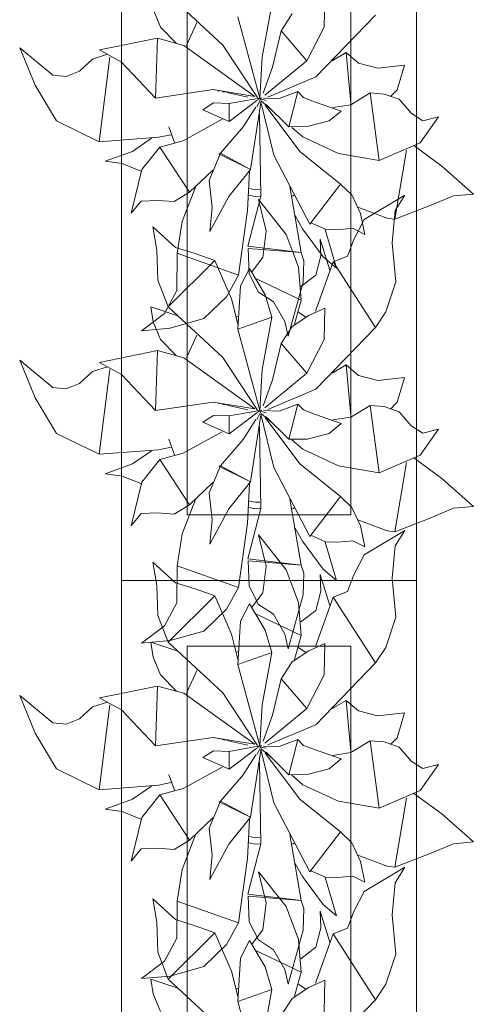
# Model space of a CAD drawing. Header units: millimetres. Extents: x 0 to 1184, y 0 to 836.
# Tile 79 of 86: x 324.52 to 331.44, y 640.29 to 655.29. Entities that reach past the tile are written whole.
import ezdxf
from ezdxf.xclip import XClip

# ---------------------------------------------------------------- set-up
doc = ezdxf.new("R2010")
doc.units = ezdxf.units.MM
doc.header["$MEASUREMENT"] = 0
doc.header["$XCLIPFRAME"] = 0
doc.layers.add('Интерьер - Мебель', color=7, linetype='Continuous')

# ---------------------------------------------------------------- blocks, each defined once
blk = doc.blocks.new('Чертеж_4_4', base_point=(-278.479, 89.564))
at = {"layer": 'Интерьер - Мебель', "color": 7, "linetype": 'Continuous', "lineweight": 15}
for p, q in [((326.074, 661.745), (326.074, 646.745)), ((330.574, 646.745), (330.574, 661.745)), ((327.074, 660.745), (327.074, 647.745)), ((329.574, 647.745), (329.574, 660.745)), ((327.074, 647.745), (329.574, 647.745)), ((326.074, 646.745), (326.074, 631.745)), ((330.574, 646.745), (326.074, 646.745)), ((326.074, 646.745), (330.574, 646.745)), ((330.574, 631.745), (330.574, 646.745)), ((327.074, 645.745), (327.074, 632.745)), ((329.574, 645.745), (327.074, 645.745)), ((329.574, 632.745), (329.574, 645.745))]:
    blk.add_line(p, q, dxfattribs=at)
at = {"layer": 'Интерьер - Мебель', "color": 252, "linetype": 'Continuous', "lineweight": 5}
for p, q in [((326.787, 655.674), (327.621, 654.902)), ((326.787, 655.674), (327.621, 654.902)), ((329.166, 655.176), (329.175, 655.656)), ((329.166, 655.176), (329.175, 655.656)), ((328.219, 654.719), (328.368, 655.516)), ((328.219, 654.719), (328.368, 655.516)), ((326.556, 655.447), (326.67, 655.177)), ((326.556, 655.447), (326.67, 655.177)), ((328.509, 655.119), (328.677, 655.377)), ((328.509, 655.119), (328.677, 655.377)), ((329.036, 654.418), (329.95, 655.359)), ((329.036, 654.418), (329.95, 655.359)), ((327.065, 654.897), (327.225, 655.245)), ((327.065, 654.897), (327.225, 655.245)), ((327.85, 655.333), (328.186, 654.095)), ((327.85, 655.333), (328.186, 654.095)), ((326.67, 655.177), (326.909, 654.934)), ((326.67, 655.177), (326.909, 654.934)), ((328.377, 654.565), (328.509, 655.119)), ((328.377, 654.565), (328.509, 655.119)), ((328.509, 655.119), (328.899, 654.664)), ((328.509, 655.119), (328.899, 654.664)), ((328.899, 654.664), (329.166, 655.176)), ((328.899, 654.664), (329.166, 655.176)), ((325.741, 654.828), (326.623, 655.008)), ((325.741, 654.828), (326.623, 655.008)), ((326.595, 654.096), (326.623, 655.008)), ((326.595, 654.096), (326.623, 655.008)), ((326.623, 655.008), (327.023, 654.898)), ((326.623, 655.008), (327.023, 654.898)), ((327.621, 654.902), (328.149, 654.102)), ((327.621, 654.902), (328.149, 654.102)), ((324.521, 654.862), (324.755, 654.29)), ((324.521, 654.862), (325.028, 654.446)), ((324.521, 654.862), (324.755, 654.29)), ((324.521, 654.862), (325.028, 654.446)), ((325.631, 654.69), (325.859, 654.763)), ((325.631, 654.69), (325.859, 654.763)), ((325.741, 654.828), (326.073, 654.644)), ((325.741, 654.828), (326.073, 654.644)), ((327.023, 654.898), (328.11, 654.121)), ((327.023, 654.898), (328.11, 654.121)), ((329.287, 654.662), (329.5, 654.789)), ((329.287, 654.662), (329.5, 654.789)), ((329.5, 654.789), (329.573, 654.017)), ((329.5, 654.789), (329.688, 654.627)), ((329.5, 654.789), (329.573, 654.017)), ((329.5, 654.789), (329.688, 654.627)), ((325.433, 654.507), (325.631, 654.69)), ((325.433, 654.507), (325.631, 654.69)), ((325.735, 653.428), (325.898, 654.718)), ((325.735, 653.428), (325.898, 654.718)), ((326.073, 654.644), (326.595, 654.096)), ((326.073, 654.644), (326.595, 654.096)), ((328.186, 654.095), (328.219, 654.719)), ((328.186, 654.095), (328.219, 654.719)), ((328.258, 654.137), (328.899, 654.664)), ((328.258, 654.137), (328.899, 654.664)), ((329.304, 654.699), (329.313, 654.671)), ((329.304, 654.699), (329.313, 654.671)), ((329.688, 654.627), (329.983, 654.552)), ((329.688, 654.627), (329.983, 654.552)), ((325.228, 654.425), (325.433, 654.507)), ((325.228, 654.425), (325.433, 654.507)), ((328.237, 654.17), (328.377, 654.565)), ((328.237, 654.17), (328.377, 654.565)), ((329.983, 654.552), (330.392, 654.597)), ((329.983, 654.552), (330.392, 654.597)), ((330.278, 654.22), (330.392, 654.597)), ((330.278, 654.22), (330.392, 654.597)), ((325.028, 654.446), (325.228, 654.425)), ((325.028, 654.446), (325.228, 654.425)), ((328.305, 654.11), (329.036, 654.418)), ((328.305, 654.11), (329.036, 654.418)), ((324.755, 654.29), (325.081, 653.747)), ((324.755, 654.29), (325.081, 653.747)), ((326.595, 654.096), (327.474, 654.224)), ((326.595, 654.096), (327.474, 654.224)), ((327.474, 654.224), (328.11, 654.121)), ((327.474, 654.224), (328.11, 654.121)), ((327.478, 654.222), (327.49, 654.219)), ((327.478, 654.222), (327.49, 654.219)), ((327.545, 654.207), (327.568, 654.202)), ((327.545, 654.207), (327.568, 654.202)), ((327.612, 654.192), (327.657, 654.183)), ((327.612, 654.192), (327.657, 654.183)), ((327.679, 654.178), (328.003, 654.107)), ((327.679, 654.178), (328.003, 654.107)), ((328.48, 654.087), (328.763, 654.195)), ((328.48, 654.087), (328.763, 654.195)), ((328.628, 653.657), (328.763, 654.195)), ((328.628, 653.657), (328.763, 654.195)), ((328.763, 654.195), (328.852, 654.104)), ((328.763, 654.195), (328.852, 654.104)), ((329.573, 653.994), (329.869, 654.174)), ((329.573, 653.994), (329.869, 654.174)), ((329.869, 654.174), (330.006, 653.145)), ((329.869, 654.174), (330.082, 654.157)), ((329.869, 654.174), (330.006, 653.145)), ((329.869, 654.174), (330.082, 654.157)), ((330.082, 654.157), (330.308, 654.076)), ((330.082, 654.157), (330.308, 654.076)), ((330.178, 654.117), (330.278, 654.22)), ((330.178, 654.117), (330.278, 654.22)), ((327.317, 653.918), (327.476, 654.021)), ((327.317, 653.918), (327.476, 654.021)), ((327.476, 654.021), (327.715, 654.012)), ((327.476, 654.021), (327.715, 654.012)), ((327.715, 654.012), (328.186, 654.095)), ((327.715, 654.012), (328.186, 654.095)), ((327.715, 654.012), (327.717, 653.74)), ((327.715, 654.012), (327.717, 653.74)), ((327.717, 653.74), (328.14, 654.06)), ((327.717, 653.74), (328.14, 654.06)), ((328.042, 653.009), (328.201, 654.029)), ((328.042, 653.009), (328.201, 654.029)), ((328.137, 653.96), (328.212, 654.099)), ((328.137, 653.96), (328.212, 654.099)), ((328.146, 654.063), (328.212, 654.099)), ((328.146, 654.063), (328.212, 654.099)), ((328.157, 654.09), (328.18, 654.084)), ((328.157, 654.09), (328.18, 654.084)), ((328.174, 654.086), (328.186, 654.095)), ((328.174, 654.086), (328.186, 654.095)), ((328.2, 654.039), (328.399, 653.226)), ((328.2, 654.039), (328.399, 653.226)), ((328.202, 654.079), (328.282, 654.06)), ((328.202, 654.079), (328.282, 654.06)), ((328.202, 654.051), (328.371, 653.906)), ((328.202, 654.051), (328.371, 653.906)), ((328.24, 654.093), (328.48, 654.087)), ((328.24, 654.093), (328.48, 654.087)), ((328.852, 654.104), (329.02, 654.038)), ((328.852, 654.104), (329.02, 654.038)), ((329.02, 654.038), (329.427, 653.896)), ((329.02, 654.038), (329.427, 653.896)), ((330.308, 654.076), (330.494, 653.863)), ((330.308, 654.076), (330.494, 653.863)), ((327.317, 653.918), (327.717, 653.74)), ((327.317, 653.918), (327.717, 653.74)), ((327.931, 653.655), (328.123, 653.959)), ((327.931, 653.655), (328.123, 653.959)), ((328.178, 653.851), (328.199, 652.602)), ((328.178, 653.851), (328.199, 652.602)), ((328.266, 653.987), (328.792, 653.283)), ((328.266, 653.987), (328.792, 653.283)), ((328.283, 653.998), (328.628, 653.657)), ((328.283, 653.998), (328.628, 653.657)), ((329.241, 653.748), (329.427, 653.896)), ((329.241, 653.748), (329.427, 653.896)), ((329.298, 653.951), (329.573, 653.994)), ((329.298, 653.951), (329.573, 653.994)), ((330.494, 653.863), (330.671, 653.75)), ((330.494, 653.863), (330.671, 653.75)), ((325.081, 653.747), (325.735, 653.428)), ((325.081, 653.747), (325.735, 653.428)), ((327.014, 653.446), (327.612, 653.773)), ((327.014, 653.446), (327.612, 653.773)), ((328.906, 653.661), (329.241, 653.748)), ((328.906, 653.661), (329.241, 653.748)), ((330.632, 653.413), (330.91, 653.809)), ((330.632, 653.413), (330.91, 653.809)), ((330.671, 653.75), (330.91, 653.809)), ((330.671, 653.75), (330.91, 653.809)), ((326.798, 653.658), (326.88, 653.42)), ((326.798, 653.658), (326.88, 653.42)), ((327.585, 653.254), (327.931, 653.655)), ((327.585, 653.254), (327.931, 653.655)), ((328.628, 653.657), (328.906, 653.661)), ((328.628, 653.657), (328.906, 653.661)), ((328.673, 653.649), (328.842, 653.504)), ((328.673, 653.649), (328.842, 653.504)), ((325.735, 653.428), (326.64, 653.497)), ((325.735, 653.428), (326.64, 653.497)), ((326.24, 653.283), (326.534, 653.482)), ((326.24, 653.283), (326.534, 653.482)), ((326.64, 653.497), (326.831, 653.536)), ((326.64, 653.497), (326.831, 653.536)), ((326.658, 653.349), (327.014, 653.446)), ((326.658, 653.349), (327.014, 653.446)), ((328.842, 653.504), (329.384, 653.252)), ((328.842, 653.504), (329.384, 653.252)), ((330.006, 653.145), (330.632, 653.413)), ((330.006, 653.145), (330.632, 653.413)), ((325.826, 653.134), (326.24, 653.283)), ((325.826, 653.134), (326.24, 653.283)), ((326.383, 653.006), (326.658, 653.349)), ((326.383, 653.006), (326.658, 653.349)), ((326.658, 653.349), (327.113, 652.66)), ((326.658, 653.349), (327.113, 652.66)), ((327.409, 652.84), (327.585, 653.254)), ((327.409, 652.84), (327.585, 653.254)), ((327.559, 653.246), (327.585, 653.254)), ((327.559, 653.246), (327.585, 653.254)), ((327.585, 653.254), (328.042, 653.009)), ((327.585, 653.254), (328.042, 653.009)), ((328.792, 653.283), (329.414, 652.784)), ((328.792, 653.283), (329.414, 652.784)), ((329.384, 653.252), (330.006, 653.145)), ((329.384, 653.252), (330.006, 653.145)), ((330.241, 652.248), (330.422, 653.302)), ((330.241, 652.248), (330.422, 653.302)), ((330.535, 653.372), (330.959, 653.058)), ((330.535, 653.372), (330.959, 653.058)), ((325.826, 653.134), (326.085, 653.097)), ((325.826, 653.134), (326.085, 653.097)), ((327.559, 653.246), (328.042, 653.009)), ((327.559, 653.246), (328.042, 653.009)), ((328.399, 653.226), (328.946, 652.174)), ((328.399, 653.226), (328.946, 652.174)), ((326.085, 653.097), (326.371, 652.981)), ((326.085, 653.097), (326.371, 652.981)), ((326.219, 652.34), (326.383, 653.006)), ((326.219, 652.34), (326.383, 653.006)), ((327.113, 652.66), (327.467, 652.999)), ((327.113, 652.66), (327.467, 652.999)), ((327.712, 652.596), (328.042, 653.009)), ((327.712, 652.596), (328.042, 653.009)), ((327.995, 652.381), (328.027, 652.981)), ((327.995, 652.381), (328.027, 652.981)), ((330.959, 653.058), (331.441, 652.633)), ((330.959, 653.058), (331.441, 652.633)), ((327.409, 652.84), (327.455, 652.429)), ((327.409, 652.84), (327.455, 652.429)), ((326.879, 652.517), (327.113, 652.66)), ((326.879, 652.517), (327.113, 652.66)), ((326.999, 652.215), (327.202, 652.74)), ((326.999, 652.215), (327.202, 652.74)), ((328.027, 652.716), (328.12, 652.697)), ((328.027, 652.716), (328.12, 652.697)), ((328.12, 652.697), (328.185, 652.701)), ((328.12, 652.697), (328.185, 652.701)), ((328.641, 652.746), (328.816, 651.74)), ((328.641, 652.746), (328.816, 651.74)), ((328.946, 652.174), (329.415, 652.784)), ((328.946, 652.174), (329.415, 652.784)), ((329.414, 652.784), (329.589, 652.619)), ((329.414, 652.784), (329.589, 652.619)), ((326.219, 652.34), (326.375, 652.526)), ((326.219, 652.34), (326.375, 652.526)), ((326.375, 652.526), (326.623, 652.537)), ((326.375, 652.526), (326.623, 652.537)), ((326.623, 652.537), (326.879, 652.517)), ((326.623, 652.537), (326.879, 652.517)), ((327.423, 652.061), (327.712, 652.596)), ((327.423, 652.061), (327.712, 652.596)), ((328, 651.837), (328.199, 652.602)), ((328, 651.837), (328.199, 652.602)), ((328.014, 652.617), (328.115, 652.597)), ((328.014, 652.617), (328.115, 652.597)), ((328.115, 652.597), (328.193, 652.601)), ((328.115, 652.597), (328.193, 652.601)), ((328.165, 652.549), (328.28, 652.074)), ((328.165, 652.549), (328.585, 652.019)), ((328.165, 652.549), (328.28, 652.074)), ((328.165, 652.549), (328.585, 652.019)), ((328.684, 652.599), (328.707, 652.614)), ((328.684, 652.599), (328.707, 652.614)), ((329.589, 652.619), (329.72, 652.337)), ((329.589, 652.619), (329.72, 652.337)), ((329.777, 652.247), (330.395, 652.616)), ((329.777, 652.247), (330.395, 652.616)), ((330.25, 652.382), (330.395, 652.616)), ((330.25, 652.382), (330.395, 652.616)), ((330.782, 652.456), (331.14, 652.605)), ((330.782, 652.456), (331.14, 652.605)), ((331.14, 652.605), (331.441, 652.633)), ((331.14, 652.605), (331.441, 652.633)), ((327.423, 652.061), (327.455, 652.429)), ((327.423, 652.061), (327.455, 652.429)), ((327.857, 651.399), (327.995, 652.381)), ((327.857, 651.399), (327.995, 652.381)), ((329.677, 652.432), (330.126, 652.263)), ((329.677, 652.432), (330.126, 652.263)), ((330.202, 651.89), (330.25, 652.382)), ((330.202, 651.89), (330.25, 652.382)), ((330.241, 652.248), (330.782, 652.456)), ((330.241, 652.248), (330.782, 652.456)), ((326.922, 651.73), (326.999, 652.215)), ((326.922, 651.73), (326.999, 652.215)), ((328.722, 652.304), (328.835, 652.105)), ((328.722, 652.304), (328.835, 652.105)), ((329.62, 651.941), (329.777, 652.247)), ((329.62, 651.941), (329.777, 652.247)), ((329.72, 652.337), (329.788, 652.018)), ((329.72, 652.337), (329.788, 652.018)), ((330.126, 652.263), (330.241, 652.248)), ((330.126, 652.263), (330.241, 652.248)), ((326.553, 652.134), (326.615, 651.779)), ((326.553, 652.134), (326.899, 651.819)), ((326.553, 652.134), (326.615, 651.779)), ((326.553, 652.134), (326.899, 651.819)), ((328.229, 651.666), (328.28, 652.074)), ((328.229, 651.666), (328.28, 652.074)), ((328.835, 652.105), (329.15, 651.677)), ((328.835, 652.105), (329.15, 651.677)), ((328.962, 652.194), (329.185, 652.097)), ((328.962, 652.194), (329.185, 652.097)), ((329.179, 652.091), (329.355, 651.504)), ((329.179, 652.091), (329.355, 651.504)), ((329.185, 652.097), (329.369, 652.088)), ((329.185, 652.097), (329.369, 652.088)), ((329.369, 652.088), (329.601, 652.111)), ((329.369, 652.088), (329.601, 652.111)), ((329.601, 652.111), (329.788, 652.018)), ((329.601, 652.111), (329.788, 652.018)), ((328.585, 652.019), (328.776, 651.518)), ((328.585, 652.019), (328.776, 651.518)), ((329.103, 651.946), (329.115, 651.694)), ((329.103, 651.946), (329.253, 651.474)), ((329.103, 651.946), (329.115, 651.694)), ((329.103, 651.946), (329.253, 651.474)), ((329.521, 651.688), (329.62, 651.941)), ((329.521, 651.688), (329.62, 651.941)), ((326.615, 651.779), (326.629, 651.323)), ((326.615, 651.779), (326.629, 651.323)), ((326.899, 651.819), (327.198, 651.727)), ((326.899, 651.819), (327.198, 651.727)), ((328, 651.837), (328.772, 651.746)), ((328, 651.837), (328.772, 651.746)), ((328.007, 651.805), (328.021, 651.417)), ((328.007, 651.805), (328.816, 651.74)), ((328.007, 651.805), (328.021, 651.417)), ((328.007, 651.805), (328.816, 651.74)), ((330.202, 651.89), (330.26, 651.295)), ((330.202, 651.89), (330.26, 651.295)), ((326.787, 650.914), (327.5, 651.62)), ((326.787, 650.914), (327.5, 651.62)), ((326.917, 651.166), (326.922, 651.73)), ((326.917, 651.166), (326.922, 651.73)), ((326.922, 651.73), (327.857, 651.399)), ((326.922, 651.73), (327.857, 651.399)), ((327.198, 651.727), (327.5, 651.62)), ((327.198, 651.727), (327.5, 651.62)), ((327.5, 651.62), (327.75, 651.035)), ((327.5, 651.62), (327.75, 651.035)), ((328.065, 651.452), (328.229, 651.666)), ((328.065, 651.452), (328.229, 651.666)), ((328.816, 651.74), (328.856, 651.617)), ((328.816, 651.74), (328.856, 651.617)), ((328.843, 651.289), (328.856, 651.617)), ((328.843, 651.289), (328.856, 651.617)), ((329.034, 650.851), (329.302, 651.601)), ((329.034, 650.851), (329.302, 651.601)), ((329.039, 651.397), (329.115, 651.694)), ((329.039, 651.397), (329.115, 651.694)), ((329.15, 651.677), (329.355, 651.504)), ((329.15, 651.677), (329.355, 651.504)), ((329.302, 651.601), (329.521, 651.688)), ((329.302, 651.601), (329.521, 651.688)), ((329.302, 651.601), (329.95, 650.599)), ((329.302, 651.601), (329.95, 650.599)), ((327.889, 651.233), (328.027, 651.499)), ((327.889, 651.233), (328.027, 651.499)), ((328.027, 651.499), (328.267, 651.099)), ((328.027, 651.499), (328.267, 651.099)), ((328.776, 651.518), (328.814, 651.018)), ((328.776, 651.518), (328.814, 651.018)), ((326.629, 651.323), (326.787, 650.914)), ((326.629, 651.323), (326.787, 650.914)), ((327.677, 651.069), (327.857, 651.399)), ((327.677, 651.069), (327.857, 651.399)), ((328.021, 651.417), (328.164, 651.14)), ((328.021, 651.417), (328.164, 651.14)), ((328.135, 651.341), (328.814, 651.018)), ((328.135, 651.341), (328.814, 651.018)), ((328.81, 651.224), (329.039, 651.397)), ((328.81, 651.224), (329.039, 651.397)), ((326.728, 650.815), (326.917, 651.166)), ((326.728, 650.815), (326.917, 651.166)), ((327.85, 650.573), (327.889, 651.233)), ((327.85, 650.573), (327.889, 651.233)), ((328.615, 650.466), (328.843, 651.289)), ((328.615, 650.466), (328.843, 651.289)), ((330.108, 650.837), (330.26, 651.295)), ((330.108, 650.837), (330.26, 651.295)), ((327.33, 650.736), (327.677, 651.069)), ((327.33, 650.736), (327.677, 651.069)), ((327.75, 651.035), (327.853, 650.633)), ((327.75, 651.035), (327.853, 650.633)), ((328.164, 651.14), (328.391, 650.991)), ((328.164, 651.14), (328.391, 650.991)), ((328.267, 651.099), (328.368, 650.756)), ((328.267, 651.099), (328.368, 650.756)), ((328.712, 650.652), (328.814, 651.018)), ((328.712, 650.652), (328.814, 651.018)), ((326.522, 650.914), (326.556, 650.687)), ((326.522, 650.914), (326.932, 650.776)), ((326.522, 650.914), (326.556, 650.687)), ((326.522, 650.914), (326.932, 650.776)), ((326.787, 650.914), (327.621, 650.142)), ((326.787, 650.914), (327.621, 650.142)), ((328.391, 650.991), (328.567, 650.689)), ((328.391, 650.991), (328.567, 650.689)), ((328.934, 650.784), (329.175, 650.896)), ((328.934, 650.784), (329.175, 650.896)), ((329.166, 650.416), (329.175, 650.896)), ((329.166, 650.416), (329.175, 650.896)), ((326.38, 650.551), (326.728, 650.815)), ((326.38, 650.551), (326.728, 650.815)), ((326.818, 650.589), (327.33, 650.736)), ((326.818, 650.589), (327.33, 650.736)), ((327.817, 650.759), (327.861, 650.773)), ((327.817, 650.759), (327.861, 650.773)), ((327.85, 650.573), (328.368, 650.756)), ((327.85, 650.573), (328.368, 650.756)), ((328.219, 649.958), (328.368, 650.756)), ((328.219, 649.958), (328.368, 650.756)), ((328.677, 650.617), (328.934, 650.784)), ((328.677, 650.617), (328.934, 650.784)), ((328.773, 650.835), (328.885, 650.757)), ((328.773, 650.835), (328.885, 650.757)), ((329.95, 650.599), (330.108, 650.837)), ((329.95, 650.599), (330.108, 650.837)), ((326.38, 650.551), (326.818, 650.589)), ((326.38, 650.551), (326.818, 650.589)), ((326.556, 650.687), (326.67, 650.416)), ((326.556, 650.687), (326.67, 650.416)), ((327.85, 650.573), (328.186, 649.334)), ((327.85, 650.573), (328.186, 649.334)), ((328.509, 650.358), (328.677, 650.617)), ((328.509, 650.358), (328.677, 650.617)), ((328.567, 650.689), (328.615, 650.466)), ((328.567, 650.689), (328.615, 650.466)), ((329.036, 649.658), (329.95, 650.599)), ((329.036, 649.658), (329.95, 650.599)), ((326.67, 650.416), (326.909, 650.174)), ((326.67, 650.416), (326.909, 650.174)), ((327.065, 650.137), (327.225, 650.485)), ((327.065, 650.137), (327.225, 650.485)), ((328.899, 649.904), (329.166, 650.416)), ((328.899, 649.904), (329.166, 650.416)), ((328.377, 649.805), (328.509, 650.358)), ((328.377, 649.805), (328.509, 650.358)), ((328.509, 650.358), (328.899, 649.904)), ((328.509, 650.358), (328.899, 649.904)), ((324.521, 650.102), (324.755, 649.53)), ((324.521, 650.102), (325.028, 649.686)), ((324.521, 650.102), (324.755, 649.53)), ((324.521, 650.102), (325.028, 649.686)), ((325.741, 650.067), (326.623, 650.248)), ((325.741, 650.067), (326.623, 650.248)), ((326.595, 649.336), (326.623, 650.248)), ((326.595, 649.336), (326.623, 650.248)), ((326.623, 650.248), (327.023, 650.137)), ((326.623, 650.248), (327.023, 650.137)), ((327.023, 650.137), (328.11, 649.361)), ((327.023, 650.137), (328.11, 649.361)), ((327.621, 650.142), (328.149, 649.341)), ((327.621, 650.142), (328.149, 649.341)), ((325.631, 649.93), (325.859, 650.003)), ((325.631, 649.93), (325.859, 650.003)), ((325.735, 648.668), (325.898, 649.958)), ((325.735, 648.668), (325.898, 649.958)), ((325.741, 650.067), (326.073, 649.884)), ((325.741, 650.067), (326.073, 649.884)), ((328.186, 649.334), (328.219, 649.958)), ((328.186, 649.334), (328.219, 649.958)), ((329.287, 649.902), (329.5, 650.029)), ((329.287, 649.902), (329.5, 650.029)), ((329.5, 650.029), (329.573, 649.257)), ((329.5, 650.029), (329.688, 649.867)), ((329.5, 650.029), (329.573, 649.257)), ((329.5, 650.029), (329.688, 649.867)), ((325.433, 649.747), (325.631, 649.93)), ((325.433, 649.747), (325.631, 649.93)), ((326.073, 649.884), (326.595, 649.336)), ((326.073, 649.884), (326.595, 649.336)), ((328.237, 649.409), (328.377, 649.805)), ((328.237, 649.409), (328.377, 649.805)), ((328.258, 649.377), (328.899, 649.904)), ((328.258, 649.377), (328.899, 649.904)), ((329.304, 649.939), (329.313, 649.911)), ((329.304, 649.939), (329.313, 649.911)), ((329.688, 649.867), (329.983, 649.791)), ((329.688, 649.867), (329.983, 649.791)), ((329.983, 649.791), (330.392, 649.837)), ((329.983, 649.791), (330.392, 649.837)), ((330.278, 649.46), (330.392, 649.837)), ((330.278, 649.46), (330.392, 649.837)), ((325.028, 649.686), (325.228, 649.664)), ((325.028, 649.686), (325.228, 649.664)), ((325.228, 649.664), (325.433, 649.747)), ((325.228, 649.664), (325.433, 649.747)), ((328.305, 649.35), (329.036, 649.658)), ((328.305, 649.35), (329.036, 649.658)), ((324.755, 649.53), (325.081, 648.987)), ((324.755, 649.53), (325.081, 648.987)), ((326.595, 649.336), (327.474, 649.464)), ((326.595, 649.336), (327.474, 649.464)), ((327.474, 649.464), (328.11, 649.361)), ((327.474, 649.464), (328.11, 649.361)), ((327.478, 649.461), (327.49, 649.459)), ((327.478, 649.461), (327.49, 649.459)), ((327.545, 649.447), (327.568, 649.442)), ((327.545, 649.447), (327.568, 649.442)), ((327.612, 649.432), (327.657, 649.423)), ((327.612, 649.432), (327.657, 649.423)), ((327.679, 649.418), (328.003, 649.347)), ((327.679, 649.418), (328.003, 649.347)), ((328.48, 649.326), (328.763, 649.434)), ((328.48, 649.326), (328.763, 649.434)), ((328.628, 648.897), (328.763, 649.434)), ((328.628, 648.897), (328.763, 649.434)), ((328.763, 649.434), (328.852, 649.344)), ((328.763, 649.434), (328.852, 649.344)), ((329.573, 649.234), (329.869, 649.414)), ((329.573, 649.234), (329.869, 649.414)), ((329.869, 649.414), (330.006, 648.384)), ((329.869, 649.414), (330.082, 649.397)), ((329.869, 649.414), (330.006, 648.384)), ((329.869, 649.414), (330.082, 649.397)), ((330.082, 649.397), (330.308, 649.316)), ((330.082, 649.397), (330.308, 649.316)), ((330.178, 649.357), (330.278, 649.46)), ((330.178, 649.357), (330.278, 649.46)), ((327.317, 649.158), (327.476, 649.26)), ((327.317, 649.158), (327.476, 649.26)), ((327.476, 649.26), (327.715, 649.252)), ((327.476, 649.26), (327.715, 649.252)), ((327.715, 649.252), (328.186, 649.334)), ((327.715, 649.252), (328.186, 649.334)), ((327.715, 649.252), (327.717, 648.98)), ((327.715, 649.252), (327.717, 648.98)), ((327.717, 648.98), (328.14, 649.3)), ((327.717, 648.98), (328.14, 649.3)), ((328.042, 648.249), (328.201, 649.269)), ((328.042, 648.249), (328.201, 649.269)), ((328.137, 649.2), (328.212, 649.339)), ((328.137, 649.2), (328.212, 649.339)), ((328.146, 649.303), (328.212, 649.339)), ((328.146, 649.303), (328.212, 649.339)), ((328.157, 649.329), (328.18, 649.324)), ((328.157, 649.329), (328.18, 649.324)), ((328.174, 649.326), (328.186, 649.334)), ((328.174, 649.326), (328.186, 649.334)), ((328.2, 649.279), (328.399, 648.466)), ((328.2, 649.279), (328.399, 648.466)), ((328.202, 649.318), (328.282, 649.299)), ((328.202, 649.318), (328.282, 649.299)), ((328.202, 649.291), (328.371, 649.146)), ((328.202, 649.291), (328.371, 649.146)), ((328.24, 649.333), (328.48, 649.326)), ((328.24, 649.333), (328.48, 649.326)), ((328.266, 649.227), (328.792, 648.523)), ((328.266, 649.227), (328.792, 648.523)), ((328.283, 649.238), (328.628, 648.897)), ((328.283, 649.238), (328.628, 648.897)), ((328.852, 649.344), (329.02, 649.278)), ((328.852, 649.344), (329.02, 649.278)), ((329.02, 649.278), (329.427, 649.136)), ((329.02, 649.278), (329.427, 649.136)), ((329.298, 649.191), (329.573, 649.234)), ((329.298, 649.191), (329.573, 649.234)), ((330.308, 649.316), (330.494, 649.103)), ((330.308, 649.316), (330.494, 649.103)), ((327.317, 649.158), (327.717, 648.98)), ((327.317, 649.158), (327.717, 648.98)), ((327.931, 648.895), (328.123, 649.198)), ((327.931, 648.895), (328.123, 649.198)), ((328.178, 649.091), (328.199, 647.841)), ((328.178, 649.091), (328.199, 647.841)), ((329.241, 648.987), (329.427, 649.136)), ((329.241, 648.987), (329.427, 649.136)), ((330.494, 649.103), (330.671, 648.989)), ((330.494, 649.103), (330.671, 648.989)), ((325.081, 648.987), (325.735, 648.668)), ((325.081, 648.987), (325.735, 648.668)), ((327.014, 648.686), (327.612, 649.012)), ((327.014, 648.686), (327.612, 649.012)), ((328.628, 648.897), (328.906, 648.901)), ((328.628, 648.897), (328.906, 648.901)), ((328.906, 648.901), (329.241, 648.987)), ((328.906, 648.901), (329.241, 648.987)), ((330.632, 648.653), (330.91, 649.049)), ((330.632, 648.653), (330.91, 649.049)), ((330.671, 648.989), (330.91, 649.049)), ((330.671, 648.989), (330.91, 649.049)), ((326.64, 648.737), (326.831, 648.776)), ((326.64, 648.737), (326.831, 648.776)), ((326.798, 648.898), (326.88, 648.66)), ((326.798, 648.898), (326.88, 648.66)), ((327.585, 648.494), (327.931, 648.895)), ((327.585, 648.494), (327.931, 648.895)), ((328.673, 648.888), (328.842, 648.744)), ((328.673, 648.888), (328.842, 648.744)), ((325.735, 648.668), (326.64, 648.737)), ((325.735, 648.668), (326.64, 648.737)), ((326.24, 648.523), (326.534, 648.722)), ((326.24, 648.523), (326.534, 648.722)), ((326.658, 648.589), (327.014, 648.686)), ((326.658, 648.589), (327.014, 648.686)), ((328.842, 648.744), (329.384, 648.492)), ((328.842, 648.744), (329.384, 648.492)), ((330.006, 648.384), (330.632, 648.653)), ((330.006, 648.384), (330.632, 648.653)), ((330.535, 648.612), (330.959, 648.298)), ((330.535, 648.612), (330.959, 648.298)), ((325.826, 648.373), (326.24, 648.523)), ((325.826, 648.373), (326.24, 648.523)), ((326.383, 648.245), (326.658, 648.589)), ((326.383, 648.245), (326.658, 648.589)), ((326.658, 648.589), (327.113, 647.9)), ((326.658, 648.589), (327.113, 647.9)), ((327.409, 648.08), (327.585, 648.494)), ((327.409, 648.08), (327.585, 648.494)), ((327.559, 648.486), (327.585, 648.494)), ((327.559, 648.486), (327.585, 648.494)), ((327.559, 648.486), (328.042, 648.249)), ((327.559, 648.486), (328.042, 648.249)), ((327.585, 648.494), (328.042, 648.249)), ((327.585, 648.494), (328.042, 648.249)), ((328.399, 648.466), (328.946, 647.414)), ((328.399, 648.466), (328.946, 647.414)), ((328.792, 648.523), (329.414, 648.024)), ((328.792, 648.523), (329.414, 648.024)), ((329.384, 648.492), (330.006, 648.384)), ((329.384, 648.492), (330.006, 648.384)), ((330.241, 647.488), (330.422, 648.541)), ((330.241, 647.488), (330.422, 648.541)), ((325.826, 648.373), (326.085, 648.337)), ((325.826, 648.373), (326.085, 648.337)), ((326.085, 648.337), (326.371, 648.221)), ((326.085, 648.337), (326.371, 648.221)), ((326.219, 647.579), (326.383, 648.245)), ((326.219, 647.579), (326.383, 648.245)), ((327.113, 647.9), (327.467, 648.239)), ((327.113, 647.9), (327.467, 648.239)), ((327.712, 647.836), (328.042, 648.249)), ((327.712, 647.836), (328.042, 648.249)), ((327.995, 647.62), (328.027, 648.22)), ((327.995, 647.62), (328.027, 648.22)), ((330.959, 648.298), (331.441, 647.873)), ((330.959, 648.298), (331.441, 647.873)), ((327.409, 648.08), (327.455, 647.669)), ((327.409, 648.08), (327.455, 647.669)), ((328.946, 647.414), (329.415, 648.024)), ((328.946, 647.414), (329.415, 648.024)), ((329.414, 648.024), (329.589, 647.859)), ((329.414, 648.024), (329.589, 647.859)), ((326.879, 647.757), (327.113, 647.9)), ((326.879, 647.757), (327.113, 647.9)), ((326.999, 647.454), (327.202, 647.98)), ((326.999, 647.454), (327.202, 647.98)), ((328.014, 647.857), (328.115, 647.836)), ((328.014, 647.857), (328.115, 647.836)), ((328.027, 647.955), (328.12, 647.937)), ((328.027, 647.955), (328.12, 647.937)), ((328.12, 647.937), (328.185, 647.941)), ((328.12, 647.937), (328.185, 647.941)), ((328.641, 647.986), (328.816, 646.98)), ((328.641, 647.986), (328.816, 646.98)), ((328.684, 647.839), (328.707, 647.854)), ((328.684, 647.839), (328.707, 647.854)), ((329.589, 647.859), (329.72, 647.577)), ((329.589, 647.859), (329.72, 647.577)), ((331.14, 647.845), (331.441, 647.873)), ((331.14, 647.845), (331.441, 647.873)), ((326.219, 647.579), (326.375, 647.765)), ((326.219, 647.579), (326.375, 647.765)), ((326.375, 647.765), (326.623, 647.777)), ((326.375, 647.765), (326.623, 647.777)), ((326.623, 647.777), (326.879, 647.757)), ((326.623, 647.777), (326.879, 647.757)), ((327.423, 647.3), (327.712, 647.836)), ((327.423, 647.3), (327.712, 647.836)), ((328, 647.077), (328.199, 647.841)), ((328, 647.077), (328.199, 647.841)), ((328.115, 647.836), (328.193, 647.841)), ((328.115, 647.836), (328.193, 647.841)), ((330.782, 647.696), (331.14, 647.845)), ((330.782, 647.696), (331.14, 647.845)), ((327.423, 647.3), (327.455, 647.669)), ((327.423, 647.3), (327.455, 647.669)), ((327.857, 646.639), (327.995, 647.62)), ((327.857, 646.639), (327.995, 647.62)), ((329.677, 647.672), (330.126, 647.502)), ((329.677, 647.672), (330.126, 647.502)), ((329.72, 647.577), (329.788, 647.258)), ((329.72, 647.577), (329.788, 647.258)), ((330.241, 647.488), (330.782, 647.696)), ((330.241, 647.488), (330.782, 647.696)), ((326.922, 646.97), (326.999, 647.454)), ((326.922, 646.97), (326.999, 647.454)), ((328.165, 647.439), (328.28, 646.965)), ((328.165, 647.439), (328.585, 646.909)), ((328.165, 647.439), (328.28, 646.965)), ((328.165, 647.439), (328.585, 646.909)), ((328.722, 647.544), (328.835, 647.344)), ((328.722, 647.544), (328.835, 647.344)), ((328.962, 647.434), (329.185, 647.337)), ((328.962, 647.434), (329.185, 647.337)), ((329.777, 647.138), (330.395, 647.507)), ((329.777, 647.138), (330.395, 647.507)), ((330.126, 647.502), (330.241, 647.488)), ((330.126, 647.502), (330.241, 647.488)), ((330.25, 647.273), (330.395, 647.507)), ((330.25, 647.273), (330.395, 647.507)), ((328.835, 647.344), (329.15, 646.917)), ((328.835, 647.344), (329.15, 646.917)), ((329.179, 647.331), (329.355, 646.744)), ((329.179, 647.331), (329.355, 646.744)), ((329.185, 647.337), (329.369, 647.328)), ((329.185, 647.337), (329.369, 647.328)), ((329.369, 647.328), (329.601, 647.351)), ((329.369, 647.328), (329.601, 647.351)), ((329.601, 647.351), (329.788, 647.258)), ((329.601, 647.351), (329.788, 647.258)), ((330.202, 646.78), (330.25, 647.273)), ((330.202, 646.78), (330.25, 647.273)), ((329.62, 646.832), (329.777, 647.138)), ((329.62, 646.832), (329.777, 647.138)), ((326.553, 647.025), (326.615, 646.67)), ((326.553, 647.025), (326.899, 646.71)), ((326.553, 647.025), (326.615, 646.67)), ((326.553, 647.025), (326.899, 646.71)), ((326.917, 646.406), (326.922, 646.97)), ((326.917, 646.406), (326.922, 646.97)), ((326.922, 646.97), (327.857, 646.639)), ((326.922, 646.97), (327.857, 646.639)), ((328, 647.077), (328.772, 646.985)), ((328, 647.077), (328.772, 646.985)), ((328.007, 647.045), (328.021, 646.657)), ((328.007, 647.045), (328.816, 646.98)), ((328.007, 647.045), (328.021, 646.657)), ((328.007, 647.045), (328.816, 646.98)), ((328.229, 646.556), (328.28, 646.965)), ((328.229, 646.556), (328.28, 646.965)), ((328.816, 646.98), (328.856, 646.857)), ((328.816, 646.98), (328.856, 646.857)), ((328.585, 646.909), (328.776, 646.408)), ((328.585, 646.909), (328.776, 646.408)), ((328.843, 646.529), (328.856, 646.857)), ((328.843, 646.529), (328.856, 646.857)), ((329.103, 646.837), (329.115, 646.585)), ((329.103, 646.837), (329.253, 646.365)), ((329.103, 646.837), (329.115, 646.585)), ((329.103, 646.837), (329.253, 646.365)), ((329.15, 646.917), (329.355, 646.744)), ((329.15, 646.917), (329.355, 646.744)), ((329.521, 646.579), (329.62, 646.832)), ((329.521, 646.579), (329.62, 646.832)), ((326.615, 646.67), (326.629, 646.214)), ((326.615, 646.67), (326.629, 646.214)), ((326.899, 646.71), (327.198, 646.618)), ((326.899, 646.71), (327.198, 646.618)), ((328.021, 646.657), (328.164, 646.379)), ((328.021, 646.657), (328.164, 646.379)), ((330.202, 646.78), (330.26, 646.185)), ((330.202, 646.78), (330.26, 646.185)), ((326.787, 645.804), (327.5, 646.51)), ((326.787, 645.804), (327.5, 646.51)), ((327.198, 646.618), (327.5, 646.51)), ((327.198, 646.618), (327.5, 646.51)), ((327.5, 646.51), (327.75, 645.926)), ((327.5, 646.51), (327.75, 645.926)), ((327.677, 646.308), (327.857, 646.639)), ((327.677, 646.308), (327.857, 646.639)), ((328.065, 646.343), (328.229, 646.556)), ((328.065, 646.343), (328.229, 646.556)), ((328.615, 645.706), (328.843, 646.529)), ((328.615, 645.706), (328.843, 646.529)), ((329.039, 646.288), (329.115, 646.585)), ((329.039, 646.288), (329.115, 646.585)), ((329.302, 646.492), (329.521, 646.579)), ((329.302, 646.492), (329.521, 646.579)), ((326.728, 646.055), (326.917, 646.406)), ((326.728, 646.055), (326.917, 646.406)), ((327.889, 646.124), (328.027, 646.39)), ((327.889, 646.124), (328.027, 646.39)), ((328.027, 646.39), (328.267, 645.989)), ((328.027, 646.39), (328.267, 645.989)), ((328.164, 646.379), (328.391, 646.231)), ((328.164, 646.379), (328.391, 646.231)), ((328.776, 646.408), (328.814, 645.909)), ((328.776, 646.408), (328.814, 645.909)), ((329.034, 645.742), (329.302, 646.492)), ((329.034, 645.742), (329.302, 646.492)), ((329.302, 646.492), (329.95, 645.489)), ((329.302, 646.492), (329.95, 645.489)), ((326.629, 646.214), (326.787, 645.804)), ((326.629, 646.214), (326.787, 645.804)), ((327.33, 645.976), (327.677, 646.308)), ((327.33, 645.976), (327.677, 646.308)), ((328.135, 646.232), (328.814, 645.909)), ((328.135, 646.232), (328.814, 645.909)), ((328.391, 646.231), (328.567, 645.929)), ((328.391, 646.231), (328.567, 645.929)), ((328.81, 646.114), (329.039, 646.288)), ((328.81, 646.114), (329.039, 646.288)), ((326.38, 645.79), (326.728, 646.055)), ((326.38, 645.79), (326.728, 646.055)), ((327.85, 645.464), (327.889, 646.124)), ((327.85, 645.464), (327.889, 646.124)), ((330.108, 645.727), (330.26, 646.185)), ((330.108, 645.727), (330.26, 646.185)), ((326.818, 645.829), (327.33, 645.976)), ((326.818, 645.829), (327.33, 645.976)), ((327.75, 645.926), (327.853, 645.524)), ((327.75, 645.926), (327.853, 645.524)), ((328.267, 645.989), (328.368, 645.647)), ((328.267, 645.989), (328.368, 645.647)), ((328.567, 645.929), (328.615, 645.706)), ((328.567, 645.929), (328.615, 645.706)), ((328.712, 645.543), (328.814, 645.909)), ((328.712, 645.543), (328.814, 645.909)), ((326.38, 645.79), (326.818, 645.829)), ((326.38, 645.79), (326.818, 645.829)), ((326.522, 645.805), (326.556, 645.577)), ((326.522, 645.805), (326.932, 645.667)), ((326.522, 645.805), (326.556, 645.577)), ((326.522, 645.805), (326.932, 645.667)), ((326.787, 645.804), (327.621, 645.033)), ((326.787, 645.804), (327.621, 645.033)), ((328.934, 645.675), (329.175, 645.786)), ((328.934, 645.675), (329.175, 645.786)), ((329.166, 645.306), (329.175, 645.786)), ((329.166, 645.306), (329.175, 645.786)), ((327.817, 645.65), (327.861, 645.664)), ((327.817, 645.65), (327.861, 645.664)), ((327.85, 645.464), (328.368, 645.647)), ((327.85, 645.464), (328.368, 645.647)), ((328.219, 644.849), (328.368, 645.647)), ((328.219, 644.849), (328.368, 645.647)), ((328.677, 645.507), (328.934, 645.675)), ((328.677, 645.507), (328.934, 645.675)), ((328.773, 645.726), (328.885, 645.648)), ((328.773, 645.726), (328.885, 645.648)), ((329.95, 645.489), (330.108, 645.727)), ((329.95, 645.489), (330.108, 645.727)), ((326.556, 645.577), (326.67, 645.307)), ((326.556, 645.577), (326.67, 645.307)), ((327.85, 645.464), (328.186, 644.225)), ((327.85, 645.464), (328.186, 644.225)), ((328.509, 645.249), (328.677, 645.507)), ((328.509, 645.249), (328.677, 645.507)), ((329.036, 644.549), (329.95, 645.489)), ((329.036, 644.549), (329.95, 645.489)), ((326.67, 645.307), (326.909, 645.065)), ((326.67, 645.307), (326.909, 645.065)), ((327.065, 645.028), (327.225, 645.375)), ((327.065, 645.028), (327.225, 645.375)), ((328.899, 644.795), (329.166, 645.306)), ((328.899, 644.795), (329.166, 645.306)), ((328.377, 644.695), (328.509, 645.249)), ((328.377, 644.695), (328.509, 645.249)), ((328.509, 645.249), (328.899, 644.795)), ((328.509, 645.249), (328.899, 644.795)), ((325.741, 644.958), (326.623, 645.138)), ((325.741, 644.958), (326.623, 645.138)), ((326.595, 644.227), (326.623, 645.138)), ((326.595, 644.227), (326.623, 645.138)), ((326.623, 645.138), (327.023, 645.028)), ((326.623, 645.138), (327.023, 645.028)), ((327.023, 645.028), (328.11, 644.252)), ((327.023, 645.028), (328.11, 644.252)), ((327.621, 645.033), (328.149, 644.232)), ((327.621, 645.033), (328.149, 644.232)), ((324.521, 644.993), (324.755, 644.42)), ((324.521, 644.993), (325.028, 644.576)), ((324.521, 644.993), (324.755, 644.42)), ((324.521, 644.993), (325.028, 644.576)), ((325.631, 644.821), (325.859, 644.894)), ((325.631, 644.821), (325.859, 644.894)), ((325.741, 644.958), (326.073, 644.775)), ((325.741, 644.958), (326.073, 644.775)), ((329.287, 644.793), (329.5, 644.919)), ((329.287, 644.793), (329.5, 644.919)), ((329.5, 644.919), (329.573, 644.147)), ((329.5, 644.919), (329.688, 644.758)), ((329.5, 644.919), (329.573, 644.147)), ((329.5, 644.919), (329.688, 644.758)), ((325.433, 644.638), (325.631, 644.821)), ((325.433, 644.638), (325.631, 644.821)), ((325.735, 643.559), (325.898, 644.849)), ((325.735, 643.559), (325.898, 644.849)), ((326.073, 644.775), (326.595, 644.227)), ((326.073, 644.775), (326.595, 644.227)), ((328.186, 644.225), (328.219, 644.849)), ((328.186, 644.225), (328.219, 644.849)), ((328.258, 644.267), (328.899, 644.795)), ((328.258, 644.267), (328.899, 644.795)), ((329.304, 644.829), (329.313, 644.801)), ((329.304, 644.829), (329.313, 644.801)), ((329.688, 644.758), (329.983, 644.682)), ((329.688, 644.758), (329.983, 644.682)), ((329.983, 644.682), (330.392, 644.728)), ((329.983, 644.682), (330.392, 644.728)), ((330.278, 644.35), (330.392, 644.728)), ((330.278, 644.35), (330.392, 644.728)), ((325.028, 644.576), (325.228, 644.555)), ((325.028, 644.576), (325.228, 644.555)), ((325.228, 644.555), (325.433, 644.638)), ((325.228, 644.555), (325.433, 644.638)), ((328.237, 644.3), (328.377, 644.695)), ((328.237, 644.3), (328.377, 644.695)), ((324.755, 644.42), (325.081, 643.877)), ((324.755, 644.42), (325.081, 643.877)), ((328.305, 644.24), (329.036, 644.549)), ((328.305, 644.24), (329.036, 644.549)), ((326.595, 644.227), (327.474, 644.355)), ((326.595, 644.227), (327.474, 644.355)), ((327.474, 644.355), (328.11, 644.252)), ((327.474, 644.355), (328.11, 644.252)), ((327.478, 644.352), (327.49, 644.35)), ((327.478, 644.352), (327.49, 644.35)), ((327.545, 644.337), (327.568, 644.333)), ((327.545, 644.337), (327.568, 644.333)), ((327.612, 644.323), (327.657, 644.313)), ((327.612, 644.323), (327.657, 644.313)), ((327.679, 644.308), (328.003, 644.238)), ((327.679, 644.308), (328.003, 644.238)), ((328.48, 644.217), (328.763, 644.325)), ((328.48, 644.217), (328.763, 644.325)), ((328.628, 643.787), (328.763, 644.325)), ((328.628, 643.787), (328.763, 644.325)), ((328.763, 644.325), (328.852, 644.234)), ((328.763, 644.325), (328.852, 644.234)), ((329.573, 644.125), (329.869, 644.305)), ((329.573, 644.125), (329.869, 644.305)), ((329.869, 644.305), (330.006, 643.275)), ((329.869, 644.305), (330.082, 644.288)), ((329.869, 644.305), (330.006, 643.275)), ((329.869, 644.305), (330.082, 644.288)), ((330.082, 644.288), (330.308, 644.207)), ((330.082, 644.288), (330.308, 644.207)), ((330.178, 644.248), (330.278, 644.35)), ((330.178, 644.248), (330.278, 644.35)), ((327.317, 644.049), (327.476, 644.151)), ((327.317, 644.049), (327.476, 644.151)), ((327.476, 644.151), (327.715, 644.142)), ((327.476, 644.151), (327.715, 644.142)), ((327.715, 644.142), (328.186, 644.225)), ((327.715, 644.142), (328.186, 644.225)), ((327.715, 644.142), (327.717, 643.87)), ((327.715, 644.142), (327.717, 643.87)), ((327.717, 643.87), (328.14, 644.191)), ((327.717, 643.87), (328.14, 644.191)), ((328.042, 643.139), (328.201, 644.16)), ((328.042, 643.139), (328.201, 644.16)), ((328.137, 644.091), (328.212, 644.23)), ((328.137, 644.091), (328.212, 644.23)), ((328.146, 644.194), (328.212, 644.23)), ((328.146, 644.194), (328.212, 644.23)), ((328.157, 644.22), (328.18, 644.215)), ((328.157, 644.22), (328.18, 644.215)), ((328.174, 644.217), (328.186, 644.225)), ((328.174, 644.217), (328.186, 644.225)), ((328.2, 644.169), (328.399, 643.356)), ((328.2, 644.169), (328.399, 643.356)), ((328.202, 644.209), (328.282, 644.19)), ((328.202, 644.209), (328.282, 644.19)), ((328.202, 644.181), (328.371, 644.037)), ((328.202, 644.181), (328.371, 644.037)), ((328.24, 644.224), (328.48, 644.217)), ((328.24, 644.224), (328.48, 644.217)), ((328.266, 644.117), (328.792, 643.414)), ((328.266, 644.117), (328.792, 643.414)), ((328.283, 644.128), (328.628, 643.787)), ((328.283, 644.128), (328.628, 643.787)), ((328.852, 644.234), (329.02, 644.169)), ((328.852, 644.234), (329.02, 644.169)), ((329.02, 644.169), (329.427, 644.027)), ((329.02, 644.169), (329.427, 644.027)), ((329.298, 644.082), (329.573, 644.125)), ((329.298, 644.082), (329.573, 644.125)), ((330.308, 644.207), (330.494, 643.994)), ((330.308, 644.207), (330.494, 643.994)), ((327.317, 644.049), (327.717, 643.87)), ((327.317, 644.049), (327.717, 643.87)), ((327.931, 643.786), (328.123, 644.089)), ((327.931, 643.786), (328.123, 644.089)), ((328.178, 643.981), (328.199, 642.732)), ((328.178, 643.981), (328.199, 642.732)), ((329.241, 643.878), (329.427, 644.027)), ((329.241, 643.878), (329.427, 644.027)), ((330.494, 643.994), (330.671, 643.88)), ((330.494, 643.994), (330.671, 643.88)), ((325.081, 643.877), (325.735, 643.559)), ((325.081, 643.877), (325.735, 643.559)), ((327.014, 643.577), (327.612, 643.903)), ((327.014, 643.577), (327.612, 643.903)), ((328.906, 643.791), (329.241, 643.878)), ((328.906, 643.791), (329.241, 643.878)), ((330.632, 643.544), (330.91, 643.94)), ((330.632, 643.544), (330.91, 643.94)), ((330.671, 643.88), (330.91, 643.94)), ((330.671, 643.88), (330.91, 643.94)), ((326.64, 643.627), (326.831, 643.667)), ((326.64, 643.627), (326.831, 643.667)), ((326.798, 643.789), (326.88, 643.55)), ((326.798, 643.789), (326.88, 643.55)), ((327.585, 643.385), (327.931, 643.786)), ((327.585, 643.385), (327.931, 643.786)), ((328.628, 643.787), (328.906, 643.791)), ((328.628, 643.787), (328.906, 643.791)), ((328.673, 643.779), (328.842, 643.634)), ((328.673, 643.779), (328.842, 643.634)), ((325.735, 643.559), (326.64, 643.627)), ((325.735, 643.559), (326.64, 643.627)), ((326.24, 643.414), (326.534, 643.613)), ((326.24, 643.414), (326.534, 643.613)), ((326.658, 643.48), (327.014, 643.577)), ((326.658, 643.48), (327.014, 643.577)), ((328.842, 643.634), (329.384, 643.382)), ((328.842, 643.634), (329.384, 643.382)), ((330.006, 643.275), (330.632, 643.544)), ((330.006, 643.275), (330.632, 643.544)), ((330.535, 643.503), (330.959, 643.189)), ((330.535, 643.503), (330.959, 643.189)), ((325.826, 643.264), (326.24, 643.414)), ((325.826, 643.264), (326.24, 643.414)), ((326.383, 643.136), (326.658, 643.48)), ((326.383, 643.136), (326.658, 643.48)), ((326.658, 643.48), (327.113, 642.79)), ((326.658, 643.48), (327.113, 642.79)), ((327.409, 642.971), (327.585, 643.385)), ((327.409, 642.971), (327.585, 643.385)), ((327.559, 643.376), (327.585, 643.385)), ((327.559, 643.376), (327.585, 643.385)), ((327.559, 643.376), (328.042, 643.139)), ((327.559, 643.376), (328.042, 643.139)), ((327.585, 643.385), (328.042, 643.139)), ((327.585, 643.385), (328.042, 643.139)), ((328.399, 643.356), (328.946, 642.305)), ((328.399, 643.356), (328.946, 642.305)), ((328.792, 643.414), (329.414, 642.915)), ((328.792, 643.414), (329.414, 642.915)), ((329.384, 643.382), (330.006, 643.275)), ((329.384, 643.382), (330.006, 643.275)), ((330.241, 642.379), (330.422, 643.432)), ((330.241, 642.379), (330.422, 643.432)), ((325.826, 643.264), (326.085, 643.228)), ((325.826, 643.264), (326.085, 643.228)), ((326.085, 643.228), (326.371, 643.111)), ((326.085, 643.228), (326.371, 643.111)), ((326.219, 642.47), (326.383, 643.136)), ((326.219, 642.47), (326.383, 643.136)), ((327.113, 642.79), (327.467, 643.129)), ((327.113, 642.79), (327.467, 643.129)), ((327.712, 642.727), (328.042, 643.139)), ((327.712, 642.727), (328.042, 643.139)), ((327.995, 642.511), (328.027, 643.111)), ((327.995, 642.511), (328.027, 643.111)), ((330.959, 643.189), (331.441, 642.764)), ((330.959, 643.189), (331.441, 642.764)), ((327.409, 642.971), (327.455, 642.559)), ((327.409, 642.971), (327.455, 642.559)), ((328.946, 642.305), (329.415, 642.915)), ((328.946, 642.305), (329.415, 642.915)), ((329.414, 642.915), (329.589, 642.749)), ((329.414, 642.915), (329.589, 642.749)), ((326.879, 642.647), (327.113, 642.79)), ((326.879, 642.647), (327.113, 642.79)), ((326.999, 642.345), (327.202, 642.871)), ((326.999, 642.345), (327.202, 642.871)), ((328.027, 642.846), (328.12, 642.827)), ((328.027, 642.846), (328.12, 642.827)), ((328.12, 642.827), (328.185, 642.831)), ((328.12, 642.827), (328.185, 642.831)), ((328.641, 642.877), (328.816, 641.871)), ((328.641, 642.877), (328.816, 641.871)), ((331.14, 642.735), (331.441, 642.764)), ((331.14, 642.735), (331.441, 642.764)), ((326.219, 642.47), (326.375, 642.656)), ((326.219, 642.47), (326.375, 642.656)), ((326.375, 642.656), (326.623, 642.668)), ((326.375, 642.656), (326.623, 642.668)), ((326.623, 642.668), (326.879, 642.647)), ((326.623, 642.668), (326.879, 642.647)), ((327.423, 642.191), (327.712, 642.727)), ((327.423, 642.191), (327.712, 642.727)), ((328, 641.967), (328.199, 642.732)), ((328, 641.967), (328.199, 642.732)), ((328.014, 642.747), (328.115, 642.727)), ((328.014, 642.747), (328.115, 642.727)), ((328.115, 642.727), (328.193, 642.732)), ((328.115, 642.727), (328.193, 642.732)), ((328.684, 642.73), (328.707, 642.745)), ((328.684, 642.73), (328.707, 642.745)), ((329.589, 642.749), (329.72, 642.467)), ((329.589, 642.749), (329.72, 642.467)), ((330.782, 642.586), (331.14, 642.735)), ((330.782, 642.586), (331.14, 642.735)), ((327.423, 642.191), (327.455, 642.559)), ((327.423, 642.191), (327.455, 642.559)), ((327.857, 641.53), (327.995, 642.511)), ((327.857, 641.53), (327.995, 642.511)), ((329.677, 642.563), (330.126, 642.393)), ((329.677, 642.563), (330.126, 642.393)), ((329.72, 642.467), (329.788, 642.148)), ((329.72, 642.467), (329.788, 642.148)), ((330.241, 642.379), (330.782, 642.586)), ((330.241, 642.379), (330.782, 642.586)), ((326.922, 641.86), (326.999, 642.345)), ((326.922, 641.86), (326.999, 642.345)), ((328.165, 642.309), (328.28, 641.835)), ((328.165, 642.309), (328.585, 641.779)), ((328.165, 642.309), (328.28, 641.835)), ((328.165, 642.309), (328.585, 641.779)), ((328.722, 642.435), (328.835, 642.235)), ((328.722, 642.435), (328.835, 642.235)), ((328.962, 642.325), (329.185, 642.228)), ((328.962, 642.325), (329.185, 642.228)), ((329.777, 642.008), (330.395, 642.376)), ((329.777, 642.008), (330.395, 642.376)), ((330.126, 642.393), (330.241, 642.379)), ((330.126, 642.393), (330.241, 642.379)), ((330.25, 642.142), (330.395, 642.376)), ((330.25, 642.142), (330.395, 642.376)), ((328.835, 642.235), (329.15, 641.808)), ((328.835, 642.235), (329.15, 641.808)), ((329.179, 642.221), (329.355, 641.635)), ((329.179, 642.221), (329.355, 641.635)), ((329.185, 642.228), (329.369, 642.219)), ((329.185, 642.228), (329.369, 642.219)), ((329.369, 642.219), (329.601, 642.242)), ((329.369, 642.219), (329.601, 642.242)), ((329.601, 642.242), (329.788, 642.148)), ((329.601, 642.242), (329.788, 642.148)), ((329.62, 641.702), (329.777, 642.008)), ((329.62, 641.702), (329.777, 642.008)), ((330.202, 641.65), (330.25, 642.142)), ((330.202, 641.65), (330.25, 642.142)), ((326.553, 641.894), (326.615, 641.539)), ((326.553, 641.894), (326.899, 641.579)), ((326.553, 641.894), (326.615, 641.539)), ((326.553, 641.894), (326.899, 641.579)), ((326.917, 641.296), (326.922, 641.86)), ((326.917, 641.296), (326.922, 641.86)), ((326.922, 641.86), (327.857, 641.53)), ((326.922, 641.86), (327.857, 641.53)), ((328, 641.967), (328.772, 641.876)), ((328, 641.967), (328.772, 641.876)), ((328.007, 641.935), (328.021, 641.548)), ((328.007, 641.935), (328.816, 641.871)), ((328.007, 641.935), (328.021, 641.548)), ((328.007, 641.935), (328.816, 641.871)), ((328.816, 641.871), (328.856, 641.748)), ((328.816, 641.871), (328.856, 641.748)), ((328.229, 641.426), (328.28, 641.835)), ((328.229, 641.426), (328.28, 641.835)), ((328.585, 641.779), (328.776, 641.278)), ((328.585, 641.779), (328.776, 641.278)), ((328.843, 641.419), (328.856, 641.748)), ((328.843, 641.419), (328.856, 641.748)), ((329.103, 641.706), (329.115, 641.455)), ((329.103, 641.706), (329.253, 641.234)), ((329.103, 641.706), (329.115, 641.455)), ((329.103, 641.706), (329.253, 641.234)), ((329.15, 641.808), (329.355, 641.635)), ((329.15, 641.808), (329.355, 641.635)), ((329.521, 641.448), (329.62, 641.702)), ((329.521, 641.448), (329.62, 641.702)), ((326.899, 641.579), (327.198, 641.487)), ((326.899, 641.579), (327.198, 641.487)), ((330.202, 641.65), (330.26, 641.055)), ((330.202, 641.65), (330.26, 641.055)), ((326.615, 641.539), (326.629, 641.084)), ((326.615, 641.539), (326.629, 641.084)), ((327.198, 641.487), (327.5, 641.38)), ((327.198, 641.487), (327.5, 641.38)), ((327.677, 641.199), (327.857, 641.53)), ((327.677, 641.199), (327.857, 641.53)), ((328.021, 641.548), (328.164, 641.27)), ((328.021, 641.548), (328.164, 641.27)), ((328.065, 641.212), (328.229, 641.426)), ((328.065, 641.212), (328.229, 641.426)), ((328.615, 640.597), (328.843, 641.419)), ((328.615, 640.597), (328.843, 641.419)), ((329.039, 641.158), (329.115, 641.455)), ((329.039, 641.158), (329.115, 641.455)), ((329.302, 641.361), (329.521, 641.448)), ((329.302, 641.361), (329.521, 641.448)), ((326.728, 640.946), (326.917, 641.296)), ((326.728, 640.946), (326.917, 641.296)), ((326.787, 640.674), (327.5, 641.38)), ((326.787, 640.674), (327.5, 641.38)), ((327.5, 641.38), (327.75, 640.796)), ((327.5, 641.38), (327.75, 640.796)), ((327.889, 640.993), (328.027, 641.259)), ((327.889, 640.993), (328.027, 641.259)), ((328.027, 641.259), (328.267, 640.859)), ((328.027, 641.259), (328.267, 640.859)), ((328.164, 641.27), (328.391, 641.121)), ((328.164, 641.27), (328.391, 641.121)), ((328.776, 641.278), (328.814, 640.779)), ((328.776, 641.278), (328.814, 640.779)), ((329.034, 640.611), (329.302, 641.361)), ((329.034, 640.611), (329.302, 641.361)), ((329.302, 641.361), (329.95, 640.359)), ((329.302, 641.361), (329.95, 640.359)), ((327.33, 640.866), (327.677, 641.199)), ((327.33, 640.866), (327.677, 641.199)), ((328.135, 641.102), (328.814, 640.779)), ((328.135, 641.102), (328.814, 640.779)), ((328.391, 641.121), (328.567, 640.82)), ((328.391, 641.121), (328.567, 640.82)), ((328.81, 640.984), (329.039, 641.158)), ((328.81, 640.984), (329.039, 641.158)), ((326.629, 641.084), (326.787, 640.674)), ((326.629, 641.084), (326.787, 640.674)), ((327.85, 640.333), (327.889, 640.993)), ((327.85, 640.333), (327.889, 640.993)), ((330.108, 640.597), (330.26, 641.055)), ((330.108, 640.597), (330.26, 641.055)), ((326.38, 640.681), (326.728, 640.946)), ((326.38, 640.681), (326.728, 640.946)), ((326.818, 640.719), (327.33, 640.866)), ((326.818, 640.719), (327.33, 640.866)), ((328.267, 640.859), (328.368, 640.516)), ((328.267, 640.859), (328.368, 640.516)), ((328.567, 640.82), (328.615, 640.597)), ((328.567, 640.82), (328.615, 640.597)), ((326.38, 640.681), (326.818, 640.719)), ((326.38, 640.681), (326.818, 640.719)), ((326.522, 640.674), (326.556, 640.447)), ((326.522, 640.674), (326.932, 640.537)), ((326.522, 640.674), (326.556, 640.447)), ((326.522, 640.674), (326.932, 640.537)), ((326.787, 640.674), (327.621, 639.902)), ((326.787, 640.674), (327.621, 639.902)), ((327.75, 640.796), (327.853, 640.393)), ((327.75, 640.796), (327.853, 640.393)), ((328.712, 640.412), (328.814, 640.779)), ((328.712, 640.412), (328.814, 640.779)), ((328.934, 640.544), (329.175, 640.656)), ((328.934, 640.544), (329.175, 640.656)), ((329.166, 640.176), (329.175, 640.656)), ((329.166, 640.176), (329.175, 640.656)), ((327.817, 640.519), (327.861, 640.533)), ((327.817, 640.519), (327.861, 640.533)), ((327.85, 640.333), (328.368, 640.516)), ((327.85, 640.333), (328.368, 640.516)), ((328.219, 639.719), (328.368, 640.516)), ((328.219, 639.719), (328.368, 640.516)), ((328.677, 640.377), (328.934, 640.544)), ((328.677, 640.377), (328.934, 640.544)), ((328.773, 640.595), (328.885, 640.518)), ((328.773, 640.595), (328.885, 640.518)), ((329.95, 640.359), (330.108, 640.597)), ((329.95, 640.359), (330.108, 640.597)), ((326.556, 640.447), (326.67, 640.177)), ((326.556, 640.447), (326.67, 640.177)), ((328.509, 640.119), (328.677, 640.377)), ((328.509, 640.119), (328.677, 640.377)), ((329.036, 639.418), (329.95, 640.359)), ((329.036, 639.418), (329.95, 640.359)), ((327.85, 640.333), (328.186, 639.095)), ((327.85, 640.333), (328.186, 639.095))]:
    blk.add_line(p, q, dxfattribs=at)

msp = doc.modelspace()

# ---------------------------------------------------------------- block references
at = {"color": 161, "linetype": 'Continuous', "lineweight": 40, "true_color": 0x83aefe}
ref = msp.add_blockref('Чертеж_4_4', (-278.479, 89.564), dxfattribs=at)
XClip(ref).set_block_clipping_path([(57.3201676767, 151.7660533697), (1181.0522393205, 828.727105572)])

doc.saveas('drawing.dxf')
